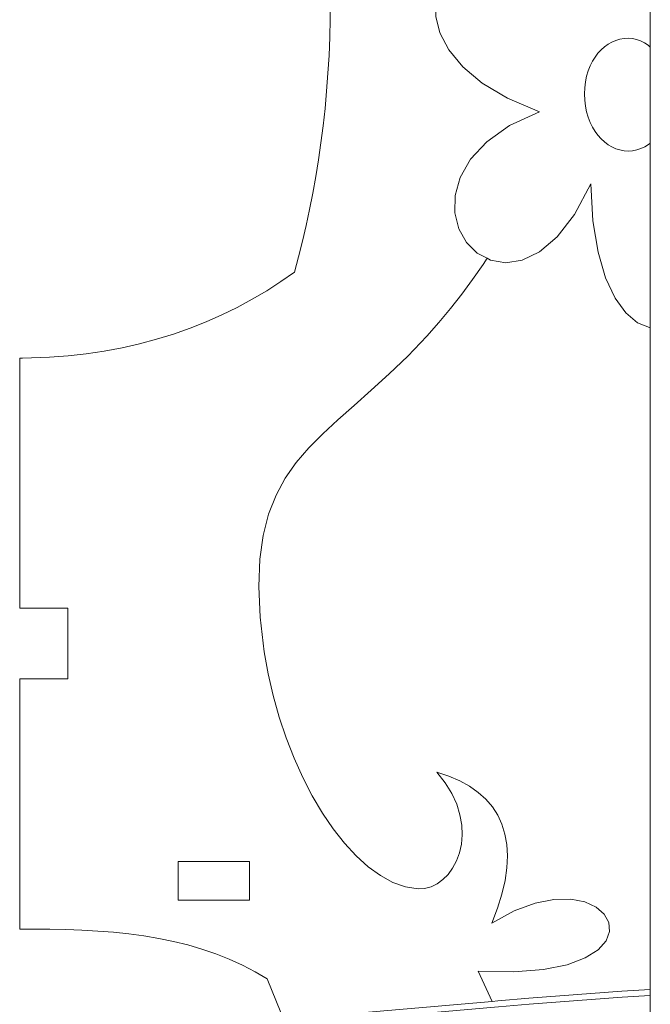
# Model space of a CAD drawing. Header units: millimetres. Extents: x -198 to 278, y -321 to 286.
# Tile 49 of 256: x 52 to 101, y 95 to 171. Entities that reach past the tile are written whole.
import ezdxf

# ---------------------------------------------------------------- set-up
doc = ezdxf.new("R2010")
doc.units = ezdxf.units.MM
doc.header["$MEASUREMENT"] = 0
doc.layers.add('Layer 1', color=7, linetype='Continuous')

msp = doc.modelspace()

# ---------------------------------------------------------------- linework, layer by layer
at = {"layer": 'Layer 1', "color": 175, "lineweight": 9}
for points, knots in [([(95.7889, 237.0389), (95.7889, 237.0389), (91.6057, 235.9957), (91.6057, 235.9957), (91.6057, 235.9957), (92.3536, 232.9967), (92.3536, 232.9967), (92.3536, 232.9967), (86.5394, 231.5467), (86.5394, 231.5467), (86.5394, 231.5467), (85.7915, 234.5456), (85.7915, 234.5456), (85.7915, 234.5456), (66.8653, 229.8256), (66.8653, 229.8256), (66.8653, 229.8256), (67.6132, 226.8266), (67.6132, 226.8266), (67.6132, 226.8266), (61.7705, 225.3695), (61.7705, 225.3695), (61.7705, 225.3695), (61.0648, 228.1991), (61.0648, 228.1991), (61.0648, 228.1991), (52.1346, 225.972), (52.1346, 225.972), (52.1346, 225.972), (52.1346, 214.706), (52.1346, 214.706), (52.1346, 214.706), (55.8825, 214.706), (55.8825, 214.706), (55.8825, 214.706), (55.8825, 209.2099), (55.8825, 209.2099), (55.8825, 209.2099), (52.1346, 209.2099), (52.1346, 209.2099), (52.1346, 209.2099), (52.1346, 200.4288), (52.1346, 200.4288), (52.1346, 200.4288), (52.353, 200.4288), (52.353, 200.4288), (52.353, 200.4288), (54.4738, 200.3631), (54.4738, 200.3631), (54.4738, 200.3631), (55.9146, 200.2629), (55.9146, 200.2629), (55.9146, 200.2629), (57.3355, 200.1088), (57.3355, 200.1088), (57.3355, 200.1088), (58.7352, 199.9021), (58.7352, 199.9021), (58.7352, 199.9021), (60.1125, 199.644), (60.1125, 199.644), (60.1125, 199.644), (61.4662, 199.3358), (61.4662, 199.3358), (61.4662, 199.3358), (62.795, 198.9786), (62.795, 198.9786), (62.795, 198.9786), (64.0978, 198.5737), (64.0978, 198.5737), (64.0978, 198.5737), (65.3732, 198.1223), (65.3732, 198.1223), (65.3732, 198.1223), (66.6201, 197.6256), (66.6201, 197.6256), (66.6201, 197.6256), (67.8372, 197.0848), (67.8372, 197.0848), (67.8372, 197.0848), (69.0233, 196.5011), (69.0233, 196.5011), (69.0233, 196.5011), (70.1772, 195.8758), (70.1772, 195.8758), (70.1772, 195.8758), (71.2976, 195.2101), (71.2976, 195.2101), (71.2976, 195.2101), (72.3833, 194.5051), (72.3833, 194.5051), (72.3833, 194.5051), (73.4331, 193.7622), (73.4331, 193.7622), (73.4331, 193.7622), (73.7565, 192.5746), (73.7565, 192.5746), (73.7565, 192.5746), (74.0619, 191.3662), (74.0619, 191.3662), (74.0619, 191.3662), (74.3491, 190.1377), (74.3491, 190.1377), (74.3491, 190.1377), (74.6175, 188.8901), (74.6175, 188.8901), (74.6175, 188.8901), (74.8668, 187.6241), (74.8668, 187.6241), (74.8668, 187.6241), (75.0966, 186.3404), (75.0966, 186.3404), (75.0966, 186.3404), (75.3065, 185.0401), (75.3065, 185.0401), (75.3065, 185.0401), (75.496, 183.7237), (75.496, 183.7237), (75.496, 183.7237), (75.6647, 182.3923), (75.6647, 182.3923), (75.6647, 182.3923), (75.8123, 181.0465), (75.8123, 181.0465), (75.8123, 181.0465), (75.9383, 179.6871), (75.9383, 179.6871), (75.9383, 179.6871), (76.0423, 178.3151), (76.0423, 178.3151), (76.0423, 178.3151), (76.1239, 176.9312), (76.1239, 176.9312), (76.1239, 176.9312), (76.1827, 175.5361), (76.1827, 175.5361), (76.1827, 175.5361), (76.2183, 174.1308), (76.2183, 174.1308), (76.2183, 174.1308), (76.2302, 172.7161), (76.2302, 172.7161), (76.2302, 172.7161), (76.2183, 171.2861), (76.2183, 171.2861), (76.2183, 171.2861), (76.1827, 169.8695), (76.1827, 169.8695), (76.1827, 169.8695), (76.1239, 168.4667), (76.1239, 168.4667), (76.1239, 168.4667), (76.0423, 167.0781), (76.0423, 167.0781), (76.0423, 167.0781), (75.9383, 165.7041), (75.9383, 165.7041), (75.9383, 165.7041), (75.8123, 164.3451), (75.8123, 164.3451), (75.8123, 164.3451), (75.6647, 163.0015), (75.6647, 163.0015), (75.6647, 163.0015), (75.496, 161.6738), (75.496, 161.6738), (75.496, 161.6738), (75.3065, 160.3622), (75.3065, 160.3622), (75.3065, 160.3622), (75.0966, 159.0673), (75.0966, 159.0673), (75.0966, 159.0673), (74.8668, 157.7895), (74.8668, 157.7895), (74.8668, 157.7895), (74.6175, 156.529), (74.6175, 156.529), (74.6175, 156.529), (74.3491, 155.2865), (74.3491, 155.2865), (74.3491, 155.2865), (74.0619, 154.0622), (74.0619, 154.0622), (74.0619, 154.0622), (73.7565, 152.8565), (73.7565, 152.8565), (73.7565, 152.8565), (73.4331, 151.6699), (73.4331, 151.6699), (73.4331, 151.6699), (72.3823, 150.927), (72.3823, 150.927), (72.3823, 150.927), (71.2938, 150.222), (71.2938, 150.222), (71.2938, 150.222), (70.1692, 149.5563), (70.1692, 149.5563), (70.1692, 149.5563), (69.0102, 148.931), (69.0102, 148.931), (69.0102, 148.931), (67.8184, 148.3473), (67.8184, 148.3473), (67.8184, 148.3473), (66.5955, 147.8065), (66.5955, 147.8065), (66.5955, 147.8065), (65.3431, 147.3098), (65.3431, 147.3098), (65.3431, 147.3098), (64.0628, 146.8584), (64.0628, 146.8584), (64.0628, 146.8584), (62.7563, 146.4535), (62.7563, 146.4535), (62.7563, 146.4535), (61.4252, 146.0963), (61.4252, 146.0963), (61.4252, 146.0963), (60.0712, 145.7881), (60.0712, 145.7881), (60.0712, 145.7881), (58.6959, 145.53), (58.6959, 145.53), (58.6959, 145.53), (57.3009, 145.3233), (57.3009, 145.3233), (57.3009, 145.3233), (55.8878, 145.1693), (55.8878, 145.1693), (55.8878, 145.1693), (54.4584, 145.069), (54.4584, 145.069), (54.4584, 145.069), (52.353, 145.0031), (52.353, 145.0031), (52.353, 145.0031), (52.1346, 145.0031), (52.1346, 145.0031), (52.1346, 145.0031), (52.1346, 125.6173), (52.1346, 125.6173), (52.1346, 125.6173), (55.8811, 125.6173), (55.8811, 125.6173), (55.8811, 125.6173), (55.8811, 120.1212), (55.8811, 120.1212), (55.8811, 120.1212), (52.1346, 120.1212), (52.1346, 120.1212), (52.1346, 120.1212), (52.1346, 100.7366), (52.1346, 100.7366), (52.1346, 100.7366), (52.353, 100.7366), (52.353, 100.7366), (52.353, 100.7366), (54.4702, 100.7231), (54.4702, 100.7231), (54.4702, 100.7231), (55.7258, 100.6972), (55.7258, 100.6972), (55.7258, 100.6972), (56.9666, 100.6504), (56.9666, 100.6504), (56.9666, 100.6504), (58.1918, 100.5798), (58.1918, 100.5798), (58.1918, 100.5798), (59.4006, 100.4828), (59.4006, 100.4828), (59.4006, 100.4828), (60.5923, 100.3565), (60.5923, 100.3565), (60.5923, 100.3565), (61.7659, 100.1979), (61.7659, 100.1979), (61.7659, 100.1979), (62.9207, 100.0044), (62.9207, 100.0044), (62.9207, 100.0044), (64.0557, 99.7729), (64.0557, 99.7729), (64.0557, 99.7729), (65.1704, 99.5008), (65.1704, 99.5008), (65.1704, 99.5008), (66.2637, 99.1852), (66.2637, 99.1852), (66.2637, 99.1852), (67.3348, 98.8231), (67.3348, 98.8231), (67.3348, 98.8231), (68.3831, 98.4119), (68.3831, 98.4119), (68.3831, 98.4119), (69.4075, 97.9485), (69.4075, 97.9485), (69.4075, 97.9485), (70.4074, 97.4303), (70.4074, 97.4303), (70.4074, 97.4303), (71.3326, 96.8835), (71.3326, 96.8835), (71.3326, 96.8835), (72.3926, 94.2706), (72.3926, 94.2706), (72.3926, 94.2706), (72.587, 93.7115), (72.587, 93.7115), (72.587, 93.7115), (72.7422, 93.2653), (72.7422, 93.2653), (72.7422, 93.2653), (73.292, 91.6844), (73.292, 91.6844), (73.292, 91.6844), (74.0802, 89.015), (74.0802, 89.015), (74.0802, 89.015), (74.7573, 86.2736), (74.7573, 86.2736), (74.7573, 86.2736), (75.3236, 83.4717), (75.3236, 83.4717), (75.3236, 83.4717), (75.7791, 80.6205), (75.7791, 80.6205), (75.7791, 80.6205), (76.124, 77.7314), (76.124, 77.7314), (76.124, 77.7314), (76.3584, 74.816), (76.3584, 74.816), (76.3584, 74.816), (76.4824, 71.8853), (76.4824, 71.8853), (76.4824, 71.8853), (76.4962, 68.9509), (76.4962, 68.9509), (76.4962, 68.9509), (76.3999, 66.024), (76.3999, 66.024), (76.3999, 66.024), (76.1937, 63.116), (76.1937, 63.116), (76.1937, 63.116), (75.8777, 60.2384), (75.8777, 60.2384), (75.8777, 60.2384), (75.452, 57.4023), (75.452, 57.4023), (75.452, 57.4023), (74.9168, 54.6193), (74.9168, 54.6193), (74.9168, 54.6193), (74.2722, 51.9006), (74.2722, 51.9006), (74.2722, 51.9006), (73.213, 51.1169), (73.213, 51.1169), (73.213, 51.1169), (72.1006, 50.3601), (72.1006, 50.3601), (72.1006, 50.3601), (70.9388, 49.6333), (70.9388, 49.6333), (70.9388, 49.6333), (69.7313, 48.9396), (69.7313, 48.9396), (69.7313, 48.9396), (68.4817, 48.2821), (68.4817, 48.2821), (68.4817, 48.2821), (67.1937, 47.6641), (67.1937, 47.6641), (67.1937, 47.6641), (65.871, 47.0884), (65.871, 47.0884), (65.871, 47.0884), (64.5173, 46.5583), (64.5173, 46.5583), (64.5173, 46.5583), (63.1363, 46.077), (63.1363, 46.077), (63.1363, 46.077), (61.7317, 45.6473), (61.7317, 45.6473), (61.7317, 45.6473), (60.3071, 45.2726), (60.3071, 45.2726), (60.3071, 45.2726), (58.8663, 44.9559), (58.8663, 44.9559), (58.8663, 44.9559), (57.4129, 44.7004), (57.4129, 44.7004), (57.4129, 44.7004), (55.9506, 44.509), (55.9506, 44.509), (55.9506, 44.509), (54.4832, 44.385), (54.4832, 44.385), (54.4832, 44.385), (52.353, 44.3073), (52.353, 44.3073), (52.353, 44.3073), (52.1346, 44.3073), (52.1346, 44.3073), (52.1346, 44.3073), (52.1346, 36.6465), (52.1346, 36.6465), (52.1346, 36.6465), (52.1346, 36.1862), (52.1346, 36.1862), (52.1346, 36.1862), (52.1346, 31.3301), (52.1346, 31.3301), (52.1346, 31.3301), (60.6127, 29.5632), (60.6127, 29.5632), (60.6127, 29.5632), (60.001, 26.6282), (60.001, 26.6282), (60.001, 26.6282), (65.871, 25.4048), (65.871, 25.4048), (65.871, 25.4048), (65.922, 25.6496), (65.922, 25.6496), (65.922, 25.6496), (66.4827, 28.3399), (66.4827, 28.3399), (66.4827, 28.3399), (86.2998, 24.2099), (86.2998, 24.2099), (86.2998, 24.2099), (85.6892, 21.2802), (85.6892, 21.2802), (85.6892, 21.2802), (91.5592, 20.0569), (91.5592, 20.0569), (91.5592, 20.0569), (92.1698, 22.9865), (92.1698, 22.9865), (92.1698, 22.9865), (101.0373, 21.1385), (101.0373, 21.1385), (101.0373, 21.1385), (101.0373, 31.2564), (101.0373, 31.2564), (101.0373, 31.2564), (101.0373, 31.7167), (101.0373, 31.7167), (101.0373, 31.7167), (101.0373, 34.7511), (101.0373, 34.7511), (101.0373, 34.7511), (101.0373, 44.3642), (101.0373, 44.3642), (101.0373, 44.3642), (101.0373, 49.9855), (101.0373, 49.9855), (101.0373, 49.9855), (101.0373, 59.0189), (101.0373, 59.0189), (101.0371, 118.795), (101.0373, 178.5714), (101.0373, 238.3478), (101.0373, 238.3478), (95.7889, 237.0389), (95.7889, 237.0389)], [0, 0, 0, 0, 0.0063291, 0.0063291, 0.0063291, 0.0126582, 0.0126582, 0.0126582, 0.0189873, 0.0189873, 0.0189873, 0.0253165, 0.0253165, 0.0253165, 0.0316456, 0.0316456, 0.0316456, 0.0379747, 0.0379747, 0.0379747, 0.0443038, 0.0443038, 0.0443038, 0.0506329, 0.0506329, 0.0506329, 0.056962, 0.056962, 0.056962, 0.0632911, 0.0632911, 0.0632911, 0.0696203, 0.0696203, 0.0696203, 0.0759494, 0.0759494, 0.0759494, 0.0822785, 0.0822785, 0.0822785, 0.0886076, 0.0886076, 0.0886076, 0.0949367, 0.0949367, 0.0949367, 0.1012658, 0.1012658, 0.1012658, 0.1075949, 0.1075949, 0.1075949, 0.1139241, 0.1139241, 0.1139241, 0.1202532, 0.1202532, 0.1202532, 0.1265823, 0.1265823, 0.1265823, 0.1329114, 0.1329114, 0.1329114, 0.1392405, 0.1392405, 0.1392405, 0.1455696, 0.1455696, 0.1455696, 0.1518987, 0.1518987, 0.1518987, 0.1582278, 0.1582278, 0.1582278, 0.164557, 0.164557, 0.164557, 0.1708861, 0.1708861, 0.1708861, 0.1772152, 0.1772152, 0.1772152, 0.1835443, 0.1835443, 0.1835443, 0.1898734, 0.1898734, 0.1898734, 0.1962025, 0.1962025, 0.1962025, 0.2025316, 0.2025316, 0.2025316, 0.2088608, 0.2088608, 0.2088608, 0.2151899, 0.2151899, 0.2151899, 0.221519, 0.221519, 0.221519, 0.2278481, 0.2278481, 0.2278481, 0.2341772, 0.2341772, 0.2341772, 0.2405063, 0.2405063, 0.2405063, 0.2468354, 0.2468354, 0.2468354, 0.2531646, 0.2531646, 0.2531646, 0.2594937, 0.2594937, 0.2594937, 0.2658228, 0.2658228, 0.2658228, 0.2721519, 0.2721519, 0.2721519, 0.278481, 0.278481, 0.278481, 0.2848101, 0.2848101, 0.2848101, 0.2911392, 0.2911392, 0.2911392, 0.2974684, 0.2974684, 0.2974684, 0.3037975, 0.3037975, 0.3037975, 0.3101266, 0.3101266, 0.3101266, 0.3164557, 0.3164557, 0.3164557, 0.3227848, 0.3227848, 0.3227848, 0.3291139, 0.3291139, 0.3291139, 0.335443, 0.335443, 0.335443, 0.3417722, 0.3417722, 0.3417722, 0.3481013, 0.3481013, 0.3481013, 0.3544304, 0.3544304, 0.3544304, 0.3607595, 0.3607595, 0.3607595, 0.3670886, 0.3670886, 0.3670886, 0.3734177, 0.3734177, 0.3734177, 0.3797468, 0.3797468, 0.3797468, 0.3860759, 0.3860759, 0.3860759, 0.3924051, 0.3924051, 0.3924051, 0.3987342, 0.3987342, 0.3987342, 0.4050633, 0.4050633, 0.4050633, 0.4113924, 0.4113924, 0.4113924, 0.4177215, 0.4177215, 0.4177215, 0.4240506, 0.4240506, 0.4240506, 0.4303797, 0.4303797, 0.4303797, 0.4367089, 0.4367089, 0.4367089, 0.443038, 0.443038, 0.443038, 0.4493671, 0.4493671, 0.4493671, 0.4556962, 0.4556962, 0.4556962, 0.4620253, 0.4620253, 0.4620253, 0.4683544, 0.4683544, 0.4683544, 0.4746835, 0.4746835, 0.4746835, 0.4810127, 0.4810127, 0.4810127, 0.4873418, 0.4873418, 0.4873418, 0.4936709, 0.4936709, 0.4936709, 0.5, 0.5, 0.5, 0.5063291, 0.5063291, 0.5063291, 0.5126582, 0.5126582, 0.5126582, 0.5189873, 0.5189873, 0.5189873, 0.5253165, 0.5253165, 0.5253165, 0.5316456, 0.5316456, 0.5316456, 0.5379747, 0.5379747, 0.5379747, 0.5443038, 0.5443038, 0.5443038, 0.5506329, 0.5506329, 0.5506329, 0.556962, 0.556962, 0.556962, 0.5632911, 0.5632911, 0.5632911, 0.5696203, 0.5696203, 0.5696203, 0.5759494, 0.5759494, 0.5759494, 0.5822785, 0.5822785, 0.5822785, 0.5886076, 0.5886076, 0.5886076, 0.5949367, 0.5949367, 0.5949367, 0.6012658, 0.6012658, 0.6012658, 0.6075949, 0.6075949, 0.6075949, 0.6139241, 0.6139241, 0.6139241, 0.6202532, 0.6202532, 0.6202532, 0.6265823, 0.6265823, 0.6265823, 0.6329114, 0.6329114, 0.6329114, 0.6392405, 0.6392405, 0.6392405, 0.6455696, 0.6455696, 0.6455696, 0.6518987, 0.6518987, 0.6518987, 0.6582278, 0.6582278, 0.6582278, 0.664557, 0.664557, 0.664557, 0.6708861, 0.6708861, 0.6708861, 0.6772152, 0.6772152, 0.6772152, 0.6835443, 0.6835443, 0.6835443, 0.6898734, 0.6898734, 0.6898734, 0.6962025, 0.6962025, 0.6962025, 0.7025316, 0.7025316, 0.7025316, 0.7088608, 0.7088608, 0.7088608, 0.7151899, 0.7151899, 0.7151899, 0.721519, 0.721519, 0.721519, 0.7278481, 0.7278481, 0.7278481, 0.7341772, 0.7341772, 0.7341772, 0.7405063, 0.7405063, 0.7405063, 0.7468354, 0.7468354, 0.7468354, 0.7531646, 0.7531646, 0.7531646, 0.7594937, 0.7594937, 0.7594937, 0.7658228, 0.7658228, 0.7658228, 0.7721519, 0.7721519, 0.7721519, 0.778481, 0.778481, 0.778481, 0.7848101, 0.7848101, 0.7848101, 0.7911392, 0.7911392, 0.7911392, 0.7974684, 0.7974684, 0.7974684, 0.8037975, 0.8037975, 0.8037975, 0.8101266, 0.8101266, 0.8101266, 0.8164557, 0.8164557, 0.8164557, 0.8227848, 0.8227848, 0.8227848, 0.8291139, 0.8291139, 0.8291139, 0.835443, 0.835443, 0.835443, 0.8417722, 0.8417722, 0.8417722, 0.8481013, 0.8481013, 0.8481013, 0.8544304, 0.8544304, 0.8544304, 0.8607595, 0.8607595, 0.8607595, 0.8670886, 0.8670886, 0.8670886, 0.8734177, 0.8734177, 0.8734177, 0.8797468, 0.8797468, 0.8797468, 0.8860759, 0.8860759, 0.8860759, 0.8924051, 0.8924051, 0.8924051, 0.8987342, 0.8987342, 0.8987342, 0.9050633, 0.9050633, 0.9050633, 0.9113924, 0.9113924, 0.9113924, 0.9177215, 0.9177215, 0.9177215, 0.9240506, 0.9240506, 0.9240506, 0.9303797, 0.9303797, 0.9303797, 0.9367089, 0.9367089, 0.9367089, 0.943038, 0.943038, 0.943038, 0.9493671, 0.9493671, 0.9493671, 0.9556962, 0.9556962, 0.9556962, 0.9620253, 0.9620253, 0.9620253, 0.9683544, 0.9683544, 0.9683544, 0.9746835, 0.9746835, 0.9746835, 0.9810127, 0.9810127, 0.9810127, 0.9873418, 0.9873418, 0.9873418, 0.9936709, 0.9936709, 0.9936709, 1, 1, 1, 1]), ([(69.9545, 105.9655), (69.9545, 105.9655), (69.9545, 102.9674), (69.9545, 102.9674), (69.9545, 102.9674), (64.4191, 102.9674), (64.4191, 102.9674), (64.4191, 102.9674), (64.4191, 105.9655), (64.4191, 105.9655), (64.4191, 105.9655), (69.9545, 105.9655), (69.9545, 105.9655)], [0, 0, 0, 0, 0.25, 0.25, 0.25, 0.5, 0.5, 0.5, 0.75, 0.75, 0.75, 1, 1, 1, 1])]:
    msp.add_open_spline(points, degree=3, knots=knots, dxfattribs=at)
at = {"layer": 'Layer 1', "color": 240, "lineweight": 9}
for points, knots in [([(96.0972, 166.8586), (96.0972, 166.8586), (96.2185, 167.2693), (96.2185, 167.2693), (96.2185, 167.2693), (96.3693, 167.6529), (96.3693, 167.6529), (96.3693, 167.6529), (96.5474, 168.0085), (96.5474, 168.0085), (96.5474, 168.0085), (96.7505, 168.3349), (96.7505, 168.3349), (96.7505, 168.3349), (96.9763, 168.6313), (96.9763, 168.6313), (96.9763, 168.6313), (97.2226, 168.8966), (97.2226, 168.8966), (97.2226, 168.8966), (97.4871, 169.1298), (97.4871, 169.1298), (97.4871, 169.1298), (97.7675, 169.3298), (97.7675, 169.3298), (97.7675, 169.3298), (98.0615, 169.4958), (98.0615, 169.4958), (98.0615, 169.4958), (98.3669, 169.6266), (98.3669, 169.6266), (98.3669, 169.6266), (98.6814, 169.7213), (98.6814, 169.7213), (98.6814, 169.7213), (99.0028, 169.7789), (99.0028, 169.7789), (99.0028, 169.7789), (99.3286, 169.7983), (99.3286, 169.7983), (99.3286, 169.7983), (99.6534, 169.7745), (99.6534, 169.7745), (99.6534, 169.7745), (99.9717, 169.705), (99.9717, 169.705), (99.9717, 169.705), (100.2814, 169.5923), (100.2814, 169.5923), (100.2814, 169.5923), (100.5806, 169.439), (100.5806, 169.439), (100.5806, 169.439), (100.8673, 169.2477), (100.8673, 169.2477), (100.8673, 169.2477), (101.0372, 169.1061), (101.0372, 169.1061), (101.0372, 169.1061), (101.0372, 177.1254), (101.0372, 177.1254), (101.0372, 177.1254), (100.0077, 174.8102), (100.0077, 174.8102), (100.0077, 174.8102), (99.7152, 177.5325), (99.7152, 177.5325), (99.7152, 177.5325), (99.132, 179.7468), (99.132, 179.7468), (99.132, 179.7468), (98.3175, 181.4799), (98.3175, 181.4799), (98.3175, 181.4799), (97.331, 182.758), (97.331, 182.758), (97.331, 182.758), (96.232, 183.6077), (96.232, 183.6077), (96.232, 183.6077), (95.3398, 183.9545), (95.3398, 183.9545), (95.3398, 183.9545), (95.0798, 184.0555), (95.0798, 184.0555), (95.0798, 184.0555), (93.9339, 184.1278), (93.9339, 184.1278), (93.9339, 184.1278), (92.8537, 183.8513), (92.8537, 183.8513), (92.8537, 183.8513), (91.8985, 183.2522), (91.8985, 183.2522), (91.8985, 183.2522), (91.1277, 182.3572), (91.1277, 182.3572), (91.1277, 182.3572), (90.6008, 181.1927), (90.6008, 181.1927), (90.6008, 181.1927), (90.3771, 179.7852), (90.3771, 179.7852), (90.3771, 179.7852), (90.516, 178.1612), (90.516, 178.1612), (90.516, 178.1612), (91.0769, 176.3472), (91.0769, 176.3472), (91.0769, 176.3472), (92.1193, 174.3697), (92.1193, 174.3697), (92.1193, 174.3697), (93.7025, 172.2551), (93.7025, 172.2551), (93.7025, 172.2551), (92.2496, 173.8229), (92.2496, 173.8229), (92.2496, 173.8229), (90.8234, 174.9075), (90.8234, 174.9075), (90.8234, 174.9075), (89.4575, 175.553), (89.4575, 175.553), (89.4575, 175.553), (88.1854, 175.8037), (88.1854, 175.8037), (88.1854, 175.8037), (87.0406, 175.7036), (87.0406, 175.7036), (87.0406, 175.7036), (86.0566, 175.2971), (86.0566, 175.2971), (86.0566, 175.2971), (85.2671, 174.6284), (85.2671, 174.6284), (85.2671, 174.6284), (84.7054, 173.7415), (84.7054, 173.7415), (84.7054, 173.7415), (84.4052, 172.6807), (84.4052, 172.6807), (84.4052, 172.6807), (84.4, 171.4902), (84.4, 171.4902), (84.4, 171.4902), (84.7233, 170.2143), (84.7233, 170.2143), (84.7233, 170.2143), (85.4087, 168.897), (85.4087, 168.897), (85.4087, 168.897), (86.4896, 167.5825), (86.4896, 167.5825), (86.4896, 167.5825), (87.9997, 166.3152), (87.9997, 166.3152), (87.9997, 166.3152), (89.9725, 165.1391), (89.9725, 165.1391), (89.9725, 165.1391), (92.4414, 164.0985), (92.4414, 164.0985), (92.4414, 164.0985), (90.1287, 163.0196), (90.1287, 163.0196), (90.1287, 163.0196), (88.3631, 161.7739), (88.3631, 161.7739), (88.3631, 161.7739), (87.1005, 160.418), (87.1005, 160.418), (87.1005, 160.418), (86.2969, 159.0083), (86.2969, 159.0083), (86.2969, 159.0083), (85.9081, 157.6015), (85.9081, 157.6015), (85.9081, 157.6015), (85.8903, 156.2542), (85.8903, 156.2542), (85.8903, 156.2542), (86.1992, 155.0229), (86.1992, 155.0229), (86.1992, 155.0229), (86.791, 153.9642), (86.791, 153.9642), (86.791, 153.9642), (87.6214, 153.1346), (87.6214, 153.1346), (87.6214, 153.1346), (88.3773, 152.7336), (88.3773, 152.7336), (88.3773, 152.7336), (88.6465, 152.5908), (88.6465, 152.5908), (88.6465, 152.5908), (89.8223, 152.3894), (89.8223, 152.3894), (89.8223, 152.3894), (91.1046, 152.5868), (91.1046, 152.5868), (91.1046, 152.5868), (92.4494, 153.2397), (92.4494, 153.2397), (92.4494, 153.2397), (93.8127, 154.4046), (93.8127, 154.4046), (93.8127, 154.4046), (95.1504, 156.1382), (95.1504, 156.1382), (95.1504, 156.1382), (96.4185, 158.497), (96.4185, 158.497), (96.4185, 158.497), (96.5844, 155.6286), (96.5844, 155.6286), (96.5844, 155.6286), (96.9814, 153.2066), (96.9814, 153.2066), (96.9814, 153.2066), (97.568, 151.219), (97.568, 151.219), (97.568, 151.219), (98.3025, 149.654), (98.3025, 149.654), (98.3025, 149.654), (99.1433, 148.4995), (99.1433, 148.4995), (99.1433, 148.4995), (100.0488, 147.7436), (100.0488, 147.7436), (100.0488, 147.7436), (100.9772, 147.3744), (100.9772, 147.3744), (100.9772, 147.3744), (101.0372, 147.3748), (101.0372, 147.3748), (101.0372, 147.3748), (101.0372, 161.6703), (101.0372, 161.6703), (101.0372, 161.6703), (100.8907, 161.5571), (100.8907, 161.5571), (100.8907, 161.5571), (100.6029, 161.3806), (100.6029, 161.3806), (100.6029, 161.3806), (100.301, 161.2399), (100.301, 161.2399), (100.301, 161.2399), (99.9869, 161.1369), (99.9869, 161.1369), (99.9869, 161.1369), (99.6621, 161.0736), (99.6621, 161.0736), (99.6621, 161.0736), (99.3286, 161.052), (99.3286, 161.052), (99.3286, 161.052), (99.0028, 161.0726), (99.0028, 161.0726), (99.0028, 161.0726), (98.6814, 161.1332), (98.6814, 161.1332), (98.6814, 161.1332), (98.3669, 161.2328), (98.3669, 161.2328), (98.3669, 161.2328), (98.0615, 161.3699), (98.0615, 161.3699), (98.0615, 161.3699), (97.7675, 161.5433), (97.7675, 161.5433), (97.7675, 161.5433), (97.4871, 161.7517), (97.4871, 161.7517), (97.4871, 161.7517), (97.2226, 161.9937), (97.2226, 161.9937), (97.2226, 161.9937), (96.9763, 162.2682), (96.9763, 162.2682), (96.9763, 162.2682), (96.7505, 162.5737), (96.7505, 162.5737), (96.7505, 162.5737), (96.5474, 162.9091), (96.5474, 162.9091), (96.5474, 162.9091), (96.3693, 163.2729), (96.3693, 163.2729), (96.3693, 163.2729), (96.2185, 163.6639), (96.2185, 163.6639), (96.2185, 163.6639), (96.0972, 164.0809), (96.0972, 164.0809), (96.0972, 164.0809), (96.0078, 164.5225), (96.0078, 164.5225), (96.0078, 164.5225), (95.9525, 164.9874), (95.9525, 164.9874), (95.9525, 164.9874), (95.9335, 165.4743), (95.9335, 165.4743), (95.9335, 165.4743), (95.9525, 165.9601), (95.9525, 165.9601), (95.9525, 165.9601), (96.0078, 166.4219), (96.0078, 166.4219), (96.0078, 166.4219), (96.0972, 166.8586), (96.0972, 166.8586)], [0, 0, 0, 0, 0.0095238, 0.0095238, 0.0095238, 0.0190476, 0.0190476, 0.0190476, 0.0285714, 0.0285714, 0.0285714, 0.0380952, 0.0380952, 0.0380952, 0.047619, 0.047619, 0.047619, 0.0571429, 0.0571429, 0.0571429, 0.0666667, 0.0666667, 0.0666667, 0.0761905, 0.0761905, 0.0761905, 0.0857143, 0.0857143, 0.0857143, 0.0952381, 0.0952381, 0.0952381, 0.1047619, 0.1047619, 0.1047619, 0.1142857, 0.1142857, 0.1142857, 0.1238095, 0.1238095, 0.1238095, 0.1333333, 0.1333333, 0.1333333, 0.1428571, 0.1428571, 0.1428571, 0.152381, 0.152381, 0.152381, 0.1619048, 0.1619048, 0.1619048, 0.1714286, 0.1714286, 0.1714286, 0.1809524, 0.1809524, 0.1809524, 0.1904762, 0.1904762, 0.1904762, 0.2, 0.2, 0.2, 0.2095238, 0.2095238, 0.2095238, 0.2190476, 0.2190476, 0.2190476, 0.2285714, 0.2285714, 0.2285714, 0.2380952, 0.2380952, 0.2380952, 0.247619, 0.247619, 0.247619, 0.2571429, 0.2571429, 0.2571429, 0.2666667, 0.2666667, 0.2666667, 0.2761905, 0.2761905, 0.2761905, 0.2857143, 0.2857143, 0.2857143, 0.2952381, 0.2952381, 0.2952381, 0.3047619, 0.3047619, 0.3047619, 0.3142857, 0.3142857, 0.3142857, 0.3238095, 0.3238095, 0.3238095, 0.3333333, 0.3333333, 0.3333333, 0.3428571, 0.3428571, 0.3428571, 0.352381, 0.352381, 0.352381, 0.3619048, 0.3619048, 0.3619048, 0.3714286, 0.3714286, 0.3714286, 0.3809524, 0.3809524, 0.3809524, 0.3904762, 0.3904762, 0.3904762, 0.4, 0.4, 0.4, 0.4095238, 0.4095238, 0.4095238, 0.4190476, 0.4190476, 0.4190476, 0.4285714, 0.4285714, 0.4285714, 0.4380952, 0.4380952, 0.4380952, 0.447619, 0.447619, 0.447619, 0.4571429, 0.4571429, 0.4571429, 0.4666667, 0.4666667, 0.4666667, 0.4761905, 0.4761905, 0.4761905, 0.4857143, 0.4857143, 0.4857143, 0.4952381, 0.4952381, 0.4952381, 0.5047619, 0.5047619, 0.5047619, 0.5142857, 0.5142857, 0.5142857, 0.5238095, 0.5238095, 0.5238095, 0.5333333, 0.5333333, 0.5333333, 0.5428571, 0.5428571, 0.5428571, 0.552381, 0.552381, 0.552381, 0.5619048, 0.5619048, 0.5619048, 0.5714286, 0.5714286, 0.5714286, 0.5809524, 0.5809524, 0.5809524, 0.5904762, 0.5904762, 0.5904762, 0.6, 0.6, 0.6, 0.6095238, 0.6095238, 0.6095238, 0.6190476, 0.6190476, 0.6190476, 0.6285714, 0.6285714, 0.6285714, 0.6380952, 0.6380952, 0.6380952, 0.647619, 0.647619, 0.647619, 0.6571429, 0.6571429, 0.6571429, 0.6666667, 0.6666667, 0.6666667, 0.6761905, 0.6761905, 0.6761905, 0.6857143, 0.6857143, 0.6857143, 0.6952381, 0.6952381, 0.6952381, 0.7047619, 0.7047619, 0.7047619, 0.7142857, 0.7142857, 0.7142857, 0.7238095, 0.7238095, 0.7238095, 0.7333333, 0.7333333, 0.7333333, 0.7428571, 0.7428571, 0.7428571, 0.752381, 0.752381, 0.752381, 0.7619048, 0.7619048, 0.7619048, 0.7714286, 0.7714286, 0.7714286, 0.7809524, 0.7809524, 0.7809524, 0.7904762, 0.7904762, 0.7904762, 0.8, 0.8, 0.8, 0.8095238, 0.8095238, 0.8095238, 0.8190476, 0.8190476, 0.8190476, 0.8285714, 0.8285714, 0.8285714, 0.8380952, 0.8380952, 0.8380952, 0.847619, 0.847619, 0.847619, 0.8571429, 0.8571429, 0.8571429, 0.8666667, 0.8666667, 0.8666667, 0.8761905, 0.8761905, 0.8761905, 0.8857143, 0.8857143, 0.8857143, 0.8952381, 0.8952381, 0.8952381, 0.9047619, 0.9047619, 0.9047619, 0.9142857, 0.9142857, 0.9142857, 0.9238095, 0.9238095, 0.9238095, 0.9333333, 0.9333333, 0.9333333, 0.9428571, 0.9428571, 0.9428571, 0.952381, 0.952381, 0.952381, 0.9619048, 0.9619048, 0.9619048, 0.9714286, 0.9714286, 0.9714286, 0.9809524, 0.9809524, 0.9809524, 0.9904762, 0.9904762, 0.9904762, 1, 1, 1, 1]), ([(101.0372, 161.6703), (101.0372, 161.6703), (101.0372, 169.1061), (101.0372, 169.1061), (101.0372, 169.1061), (100.8673, 169.2477), (100.8673, 169.2477), (100.8673, 169.2477), (100.5806, 169.439), (100.5806, 169.439), (100.5806, 169.439), (100.2814, 169.5923), (100.2814, 169.5923), (100.2814, 169.5923), (99.9717, 169.705), (99.9717, 169.705), (99.9717, 169.705), (99.6534, 169.7745), (99.6534, 169.7745), (99.6534, 169.7745), (99.3286, 169.7983), (99.3286, 169.7983), (99.3286, 169.7983), (99.0028, 169.7789), (99.0028, 169.7789), (99.0028, 169.7789), (98.6814, 169.7213), (98.6814, 169.7213), (98.6814, 169.7213), (98.3669, 169.6266), (98.3669, 169.6266), (98.3669, 169.6266), (98.0615, 169.4958), (98.0615, 169.4958), (98.0615, 169.4958), (97.7675, 169.3298), (97.7675, 169.3298), (97.7675, 169.3298), (97.4871, 169.1298), (97.4871, 169.1298), (97.4871, 169.1298), (97.2226, 168.8966), (97.2226, 168.8966), (97.2226, 168.8966), (96.9763, 168.6313), (96.9763, 168.6313), (96.9763, 168.6313), (96.7505, 168.3349), (96.7505, 168.3349), (96.7505, 168.3349), (96.5474, 168.0085), (96.5474, 168.0085), (96.5474, 168.0085), (96.3693, 167.6529), (96.3693, 167.6529), (96.3693, 167.6529), (96.2185, 167.2693), (96.2185, 167.2693), (96.2185, 167.2693), (96.0972, 166.8586), (96.0972, 166.8586), (96.0972, 166.8586), (96.0078, 166.4219), (96.0078, 166.4219), (96.0078, 166.4219), (95.9525, 165.9601), (95.9525, 165.9601), (95.9525, 165.9601), (95.9335, 165.4743), (95.9335, 165.4743), (95.9335, 165.4743), (95.9525, 164.9874), (95.9525, 164.9874), (95.9525, 164.9874), (96.0078, 164.5225), (96.0078, 164.5225), (96.0078, 164.5225), (96.0972, 164.0809), (96.0972, 164.0809), (96.0972, 164.0809), (96.2185, 163.6639), (96.2185, 163.6639), (96.2185, 163.6639), (96.3693, 163.2729), (96.3693, 163.2729), (96.3693, 163.2729), (96.5474, 162.9091), (96.5474, 162.9091), (96.5474, 162.9091), (96.7505, 162.5737), (96.7505, 162.5737), (96.7505, 162.5737), (96.9763, 162.2682), (96.9763, 162.2682), (96.9763, 162.2682), (97.2226, 161.9937), (97.2226, 161.9937), (97.2226, 161.9937), (97.4871, 161.7517), (97.4871, 161.7517), (97.4871, 161.7517), (97.7675, 161.5433), (97.7675, 161.5433), (97.7675, 161.5433), (98.0615, 161.3699), (98.0615, 161.3699), (98.0615, 161.3699), (98.3669, 161.2328), (98.3669, 161.2328), (98.3669, 161.2328), (98.6814, 161.1332), (98.6814, 161.1332), (98.6814, 161.1332), (99.0028, 161.0726), (99.0028, 161.0726), (99.0028, 161.0726), (99.3286, 161.052), (99.3286, 161.052), (99.3286, 161.052), (99.6621, 161.0736), (99.6621, 161.0736), (99.6621, 161.0736), (99.9869, 161.1369), (99.9869, 161.1369), (99.9869, 161.1369), (100.301, 161.2399), (100.301, 161.2399), (100.301, 161.2399), (100.6029, 161.3806), (100.6029, 161.3806), (100.6029, 161.3806), (100.8907, 161.5571), (100.8907, 161.5571), (100.8907, 161.5571), (101.0372, 161.6703), (101.0372, 161.6703)], [0, 0, 0, 0, 0.0222222, 0.0222222, 0.0222222, 0.0444444, 0.0444444, 0.0444444, 0.0666667, 0.0666667, 0.0666667, 0.0888889, 0.0888889, 0.0888889, 0.1111111, 0.1111111, 0.1111111, 0.1333333, 0.1333333, 0.1333333, 0.1555556, 0.1555556, 0.1555556, 0.1777778, 0.1777778, 0.1777778, 0.2, 0.2, 0.2, 0.2222222, 0.2222222, 0.2222222, 0.2444444, 0.2444444, 0.2444444, 0.2666667, 0.2666667, 0.2666667, 0.2888889, 0.2888889, 0.2888889, 0.3111111, 0.3111111, 0.3111111, 0.3333333, 0.3333333, 0.3333333, 0.3555556, 0.3555556, 0.3555556, 0.3777778, 0.3777778, 0.3777778, 0.4, 0.4, 0.4, 0.4222222, 0.4222222, 0.4222222, 0.4444444, 0.4444444, 0.4444444, 0.4666667, 0.4666667, 0.4666667, 0.4888889, 0.4888889, 0.4888889, 0.5111111, 0.5111111, 0.5111111, 0.5333333, 0.5333333, 0.5333333, 0.5555556, 0.5555556, 0.5555556, 0.5777778, 0.5777778, 0.5777778, 0.6, 0.6, 0.6, 0.6222222, 0.6222222, 0.6222222, 0.6444444, 0.6444444, 0.6444444, 0.6666667, 0.6666667, 0.6666667, 0.6888889, 0.6888889, 0.6888889, 0.7111111, 0.7111111, 0.7111111, 0.7333333, 0.7333333, 0.7333333, 0.7555556, 0.7555556, 0.7555556, 0.7777778, 0.7777778, 0.7777778, 0.8, 0.8, 0.8, 0.8222222, 0.8222222, 0.8222222, 0.8444444, 0.8444444, 0.8444444, 0.8666667, 0.8666667, 0.8666667, 0.8888889, 0.8888889, 0.8888889, 0.9111111, 0.9111111, 0.9111111, 0.9333333, 0.9333333, 0.9333333, 0.9555556, 0.9555556, 0.9555556, 0.9777778, 0.9777778, 0.9777778, 1, 1, 1, 1]), ([(88.3773, 152.7336), (88.3773, 152.7336), (88.0696, 152.2634), (88.0696, 152.2634), (88.0696, 152.2634), (87.261, 151.1035), (87.261, 151.1035), (87.261, 151.1035), (86.4195, 149.9672), (86.4195, 149.9672), (86.4195, 149.9672), (85.5464, 148.8549), (85.5464, 148.8549), (85.5464, 148.8549), (84.6432, 147.7671), (84.6432, 147.7671), (84.6432, 147.7671), (83.7113, 146.7042), (83.7113, 146.7042), (83.7113, 146.7042), (82.2344, 145.1554), (82.2344, 145.1554), (82.2344, 145.1554), (80.7943, 143.7664), (80.7943, 143.7664), (80.7943, 143.7664), (79.4027, 142.5035), (79.4027, 142.5035), (79.4027, 142.5035), (78.0716, 141.333), (78.0716, 141.333), (78.0716, 141.333), (76.8126, 140.2212), (76.8126, 140.2212), (76.8126, 140.2212), (75.6376, 139.1345), (75.6376, 139.1345), (75.6376, 139.1345), (74.5584, 138.0392), (74.5584, 138.0392), (74.5584, 138.0392), (73.5867, 136.9015), (73.5867, 136.9015), (73.5867, 136.9015), (72.7344, 135.6878), (72.7344, 135.6878), (72.7344, 135.6878), (72.0133, 134.3645), (72.0133, 134.3645), (72.0133, 134.3645), (71.4351, 132.8977), (71.4351, 132.8977), (71.4351, 132.8977), (71.0116, 131.2539), (71.0116, 131.2539), (71.0116, 131.2539), (70.7547, 129.3994), (70.7547, 129.3994), (70.7547, 129.3994), (70.6761, 127.3004), (70.6761, 127.3004), (70.6761, 127.3004), (70.7876, 124.9233), (70.7876, 124.9233), (70.7876, 124.9233), (71.1011, 122.2344), (71.1011, 122.2344), (71.1011, 122.2344), (71.4013, 120.5251), (71.4013, 120.5251), (71.4013, 120.5251), (71.7888, 118.8328), (71.7888, 118.8328), (71.7888, 118.8328), (72.2575, 117.1699), (72.2575, 117.1699), (72.2575, 117.1699), (72.8016, 115.5488), (72.8016, 115.5488), (72.8016, 115.5488), (73.415, 113.9817), (73.415, 113.9817), (73.415, 113.9817), (74.0918, 112.4812), (74.0918, 112.4812), (74.0918, 112.4812), (74.826, 111.0596), (74.826, 111.0596), (74.826, 111.0596), (75.6117, 109.7292), (75.6117, 109.7292), (75.6117, 109.7292), (76.4428, 108.5025), (76.4428, 108.5025), (76.4428, 108.5025), (77.3134, 107.3918), (77.3134, 107.3918), (77.3134, 107.3918), (78.2175, 106.4095), (78.2175, 106.4095), (78.2175, 106.4095), (79.1492, 105.568), (79.1492, 105.568), (79.1492, 105.568), (80.1025, 104.8797), (80.1025, 104.8797), (80.1025, 104.8797), (81.0714, 104.3569), (81.0714, 104.3569), (81.0714, 104.3569), (82.05, 104.012), (82.05, 104.012), (82.05, 104.012), (83.0323, 103.8574), (83.0323, 103.8574), (83.0323, 103.8574), (83.5389, 103.878), (83.5389, 103.878), (83.5389, 103.878), (84.0338, 104.0081), (84.0338, 104.0081), (84.0338, 104.0081), (84.5077, 104.2399), (84.5077, 104.2399), (84.5077, 104.2399), (84.9512, 104.5653), (84.9512, 104.5653), (84.9512, 104.5653), (85.3548, 104.9766), (85.3548, 104.9766), (85.3548, 104.9766), (85.7094, 105.4657), (85.7094, 105.4657), (85.7094, 105.4657), (86.0053, 106.0248), (86.0053, 106.0248), (86.0053, 106.0248), (86.2334, 106.6459), (86.2334, 106.6459), (86.2334, 106.6459), (86.3842, 107.3212), (86.3842, 107.3212), (86.3842, 107.3212), (86.4482, 108.0427), (86.4482, 108.0427), (86.4482, 108.0427), (86.4163, 108.8024), (86.4163, 108.8024), (86.4163, 108.8024), (86.2789, 109.5926), (86.2789, 109.5926), (86.2789, 109.5926), (86.0267, 110.4052), (86.0267, 110.4052), (86.0267, 110.4052), (85.6503, 111.2323), (85.6503, 111.2323), (85.6503, 111.2323), (85.1403, 112.0661), (85.1403, 112.0661), (85.1403, 112.0661), (84.4874, 112.8985), (84.4874, 112.8985), (84.4874, 112.8985), (85.4113, 112.5934), (85.4113, 112.5934), (85.4113, 112.5934), (86.2542, 112.2308), (86.2542, 112.2308), (86.2542, 112.2308), (87.0148, 111.8109), (87.0148, 111.8109), (87.0148, 111.8109), (87.6915, 111.3338), (87.6915, 111.3338), (87.6915, 111.3338), (88.2829, 110.7998), (88.2829, 110.7998), (88.2829, 110.7998), (88.7877, 110.2089), (88.7877, 110.2089), (88.7877, 110.2089), (89.2043, 109.5613), (89.2043, 109.5613), (89.2043, 109.5613), (89.5315, 108.8571), (89.5315, 108.8571), (89.5315, 108.8571), (89.7677, 108.0964), (89.7677, 108.0964), (89.7677, 108.0964), (89.9115, 107.2795), (89.9115, 107.2795), (89.9115, 107.2795), (89.9616, 106.4065), (89.9616, 106.4065), (89.9616, 106.4065), (89.9165, 105.4774), (89.9165, 105.4774), (89.9165, 105.4774), (89.7747, 104.4925), (89.7747, 104.4925), (89.7747, 104.4925), (89.5349, 103.4519), (89.5349, 103.4519), (89.5349, 103.4519), (89.1956, 102.3557), (89.1956, 102.3557), (89.1956, 102.3557), (88.7555, 101.2041), (88.7555, 101.2041), (88.7555, 101.2041), (90.487, 102.1555), (90.487, 102.1555), (90.487, 102.1555), (92.0994, 102.7527), (92.0994, 102.7527), (92.0994, 102.7527), (93.5669, 103.0378), (93.5669, 103.0378), (93.5669, 103.0378), (94.8636, 103.0529), (94.8636, 103.0529), (94.8636, 103.0529), (95.9636, 102.8399), (95.9636, 102.8399), (95.9636, 102.8399), (96.8411, 102.441), (96.8411, 102.441), (96.8411, 102.441), (97.4703, 101.8981), (97.4703, 101.8981), (97.4703, 101.8981), (97.8252, 101.2533), (97.8252, 101.2533), (97.8252, 101.2533), (97.88, 100.5486), (97.88, 100.5486), (97.88, 100.5486), (97.6088, 99.826), (97.6088, 99.826), (97.6088, 99.826), (96.9858, 99.1277), (96.9858, 99.1277), (96.9858, 99.1277), (95.9852, 98.4955), (95.9852, 98.4955), (95.9852, 98.4955), (94.581, 97.9716), (94.581, 97.9716), (94.581, 97.9716), (92.7473, 97.598), (92.7473, 97.598), (92.7473, 97.598), (90.4585, 97.4167), (90.4585, 97.4167), (90.4585, 97.4167), (87.6884, 97.4698), (87.6884, 97.4698), (87.6884, 97.4698), (88.7626, 95.1229), (88.7626, 95.1229)], [0, 0, 0, 0, 0.0114943, 0.0114943, 0.0114943, 0.0229885, 0.0229885, 0.0229885, 0.0344828, 0.0344828, 0.0344828, 0.045977, 0.045977, 0.045977, 0.0574713, 0.0574713, 0.0574713, 0.0689655, 0.0689655, 0.0689655, 0.0804598, 0.0804598, 0.0804598, 0.091954, 0.091954, 0.091954, 0.1034483, 0.1034483, 0.1034483, 0.1149425, 0.1149425, 0.1149425, 0.1264368, 0.1264368, 0.1264368, 0.137931, 0.137931, 0.137931, 0.1494253, 0.1494253, 0.1494253, 0.1609195, 0.1609195, 0.1609195, 0.1724138, 0.1724138, 0.1724138, 0.183908, 0.183908, 0.183908, 0.1954023, 0.1954023, 0.1954023, 0.2068966, 0.2068966, 0.2068966, 0.2183908, 0.2183908, 0.2183908, 0.2298851, 0.2298851, 0.2298851, 0.2413793, 0.2413793, 0.2413793, 0.2528736, 0.2528736, 0.2528736, 0.2643678, 0.2643678, 0.2643678, 0.2758621, 0.2758621, 0.2758621, 0.2873563, 0.2873563, 0.2873563, 0.2988506, 0.2988506, 0.2988506, 0.3103448, 0.3103448, 0.3103448, 0.3218391, 0.3218391, 0.3218391, 0.3333333, 0.3333333, 0.3333333, 0.3448276, 0.3448276, 0.3448276, 0.3563218, 0.3563218, 0.3563218, 0.3678161, 0.3678161, 0.3678161, 0.3793103, 0.3793103, 0.3793103, 0.3908046, 0.3908046, 0.3908046, 0.4022989, 0.4022989, 0.4022989, 0.4137931, 0.4137931, 0.4137931, 0.4252874, 0.4252874, 0.4252874, 0.4367816, 0.4367816, 0.4367816, 0.4482759, 0.4482759, 0.4482759, 0.4597701, 0.4597701, 0.4597701, 0.4712644, 0.4712644, 0.4712644, 0.4827586, 0.4827586, 0.4827586, 0.4942529, 0.4942529, 0.4942529, 0.5057471, 0.5057471, 0.5057471, 0.5172414, 0.5172414, 0.5172414, 0.5287356, 0.5287356, 0.5287356, 0.5402299, 0.5402299, 0.5402299, 0.5517241, 0.5517241, 0.5517241, 0.5632184, 0.5632184, 0.5632184, 0.5747126, 0.5747126, 0.5747126, 0.5862069, 0.5862069, 0.5862069, 0.5977011, 0.5977011, 0.5977011, 0.6091954, 0.6091954, 0.6091954, 0.6206897, 0.6206897, 0.6206897, 0.6321839, 0.6321839, 0.6321839, 0.6436782, 0.6436782, 0.6436782, 0.6551724, 0.6551724, 0.6551724, 0.6666667, 0.6666667, 0.6666667, 0.6781609, 0.6781609, 0.6781609, 0.6896552, 0.6896552, 0.6896552, 0.7011494, 0.7011494, 0.7011494, 0.7126437, 0.7126437, 0.7126437, 0.7241379, 0.7241379, 0.7241379, 0.7356322, 0.7356322, 0.7356322, 0.7471264, 0.7471264, 0.7471264, 0.7586207, 0.7586207, 0.7586207, 0.7701149, 0.7701149, 0.7701149, 0.7816092, 0.7816092, 0.7816092, 0.7931034, 0.7931034, 0.7931034, 0.8045977, 0.8045977, 0.8045977, 0.816092, 0.816092, 0.816092, 0.8275862, 0.8275862, 0.8275862, 0.8390805, 0.8390805, 0.8390805, 0.8505747, 0.8505747, 0.8505747, 0.862069, 0.862069, 0.862069, 0.8735632, 0.8735632, 0.8735632, 0.8850575, 0.8850575, 0.8850575, 0.8965517, 0.8965517, 0.8965517, 0.908046, 0.908046, 0.908046, 0.9195402, 0.9195402, 0.9195402, 0.9310345, 0.9310345, 0.9310345, 0.9425287, 0.9425287, 0.9425287, 0.954023, 0.954023, 0.954023, 0.9655172, 0.9655172, 0.9655172, 0.9770115, 0.9770115, 0.9770115, 0.9885057, 0.9885057, 0.9885057, 1, 1, 1, 1]), ([(89.2551, 94.7061), (89.2551, 94.7061), (91.6513, 94.9178), (91.6513, 94.9178), (91.6513, 94.9178), (94.0496, 95.1057), (94.0496, 95.1057), (94.0496, 95.1057), (96.4489, 95.2828), (96.4489, 95.2828), (96.4489, 95.2828), (98.8489, 95.4539), (98.8489, 95.4539), (98.8489, 95.4539), (101.0373, 95.5965), (101.0373, 95.5965), (101.0373, 95.5965), (101.0373, 96.0554), (101.0373, 96.0554), (101.0373, 96.0554), (98.8177, 95.9109), (98.8177, 95.9109), (98.8177, 95.9109), (96.4158, 95.7396), (96.4158, 95.7396), (96.4158, 95.7396), (94.0149, 95.5624), (94.0149, 95.5624), (94.0149, 95.5624), (91.6133, 95.3742), (91.6133, 95.3742), (91.6133, 95.3742), (89.2151, 95.1624), (89.2151, 95.1624), (89.2151, 95.1624), (88.7626, 95.1229), (88.7626, 95.1229), (88.7626, 95.1229), (72.587, 93.7115), (72.587, 93.7115), (72.587, 93.7115), (72.7422, 93.2653), (72.7422, 93.2653), (72.7422, 93.2653), (88.9649, 94.6808), (88.9649, 94.6808), (88.9649, 94.6808), (89.2551, 94.7061), (89.2551, 94.7061)], [0, 0, 0, 0, 0.0625, 0.0625, 0.0625, 0.125, 0.125, 0.125, 0.1875, 0.1875, 0.1875, 0.25, 0.25, 0.25, 0.3125, 0.3125, 0.3125, 0.375, 0.375, 0.375, 0.4375, 0.4375, 0.4375, 0.5, 0.5, 0.5, 0.5625, 0.5625, 0.5625, 0.625, 0.625, 0.625, 0.6875, 0.6875, 0.6875, 0.75, 0.75, 0.75, 0.8125, 0.8125, 0.8125, 0.875, 0.875, 0.875, 0.9375, 0.9375, 0.9375, 1, 1, 1, 1])]:
    msp.add_open_spline(points, degree=3, knots=knots, dxfattribs=at)

doc.saveas('drawing.dxf')
